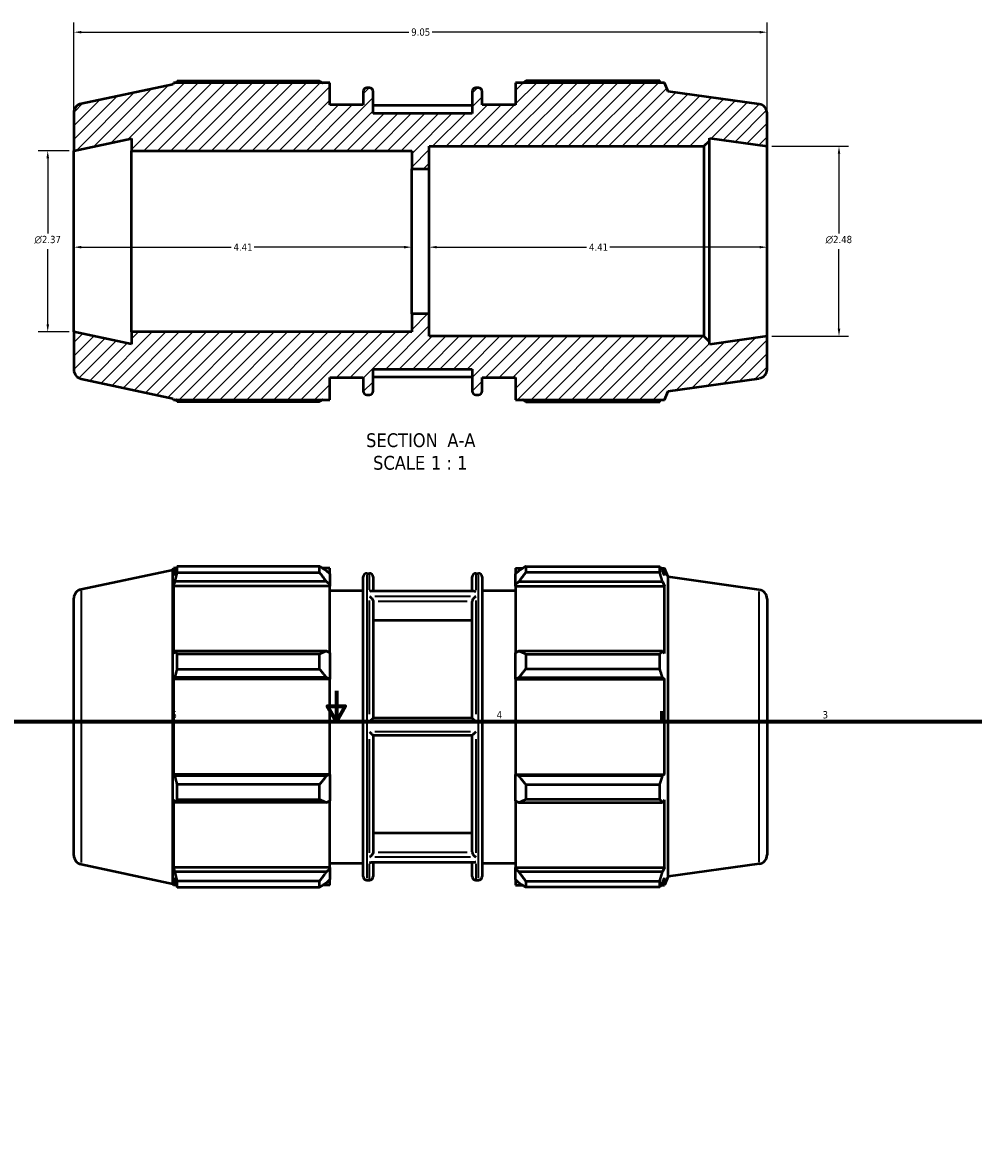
# Model space of a CAD drawing. Header units: inches. Extents: x 0.1 to 43.3, y 0.6 to 30.1.
# Tile 4 of 6: x 12.9 to 25.3, y 15.4 to 30.1. Entities that reach past the tile are written whole.
import ezdxf

# ---------------------------------------------------------------- set-up
doc = ezdxf.new("R2010")
doc.units = ezdxf.units.IN
doc.header["$MEASUREMENT"] = 0
for name, color, linetype, lineweight in [('Border (ANSI)', 7, 'Continuous', 70), ('Dimension (ANSI)', 7, 'Continuous', 25), ('Hatch (ANSI)', 7, 'Continuous', 18), ('Symbol (ANSI)', 7, 'Continuous', 25), ('Visible (ANSI)', 7, 'Continuous', 50), ('Visible Narrow (ANSI)', 7, 'Continuous', 35)]:
    doc.layers.add(name, color=color, linetype=linetype, lineweight=lineweight)
doc.styles.add('Label Text (ANSI)', font='tahoma.ttf')
doc.styles.add('Note Text (ANSI)', font='tahoma.ttf')
doc.dimstyles.new('Default (ANSI)', dxfattribs={"dimtxt": 0.094488, "dimasz": 0.098425, "dimexe": 0.125, "dimexo": 0.0625, "dimgap": 0.031496, "dimtad": 0, "dimtih": 1, "dimtoh": 1, "dimrnd": 1e-08, "dimzin": 4, "dimdsep": 46, "dimtxsty": 'Note Text (ANSI)', "dimcen": 0.09, "dimdle": 0.393701, "dimclrd": 256, "dimclre": 256, "dimclrt": 5, "dimadec": 0, "dimazin": 1, "dimtfac": 1, "dimtofl": 0, "dimtmove": 0, "dimatfit": 3, "dimfxl": 1, "dimtolj": 1, "dimtzin": 4, "dimlwd": -1, "dimlwe": -1, "dimarcsym": 0})

# ---------------------------------------------------------------- blocks, each defined once
blk = doc.blocks.new('Borders Default Border')
at = {"layer": 'Border (ANSI)'}
blk.add_line((21.25, 21), (21.25, 21.134), dxfattribs=at)
at = {"layer": 'Border (ANSI)', "flags": 128}
for points in [[(17, 21.4), (17, 21), (16.885, 21.2), (17.115, 21.2), (17, 21)], [(0.5, 1), (0.5, 21), (33.5, 21), (33.5, 1), (0.5, 1)]]:
    blk.add_lwpolyline(points, dxfattribs=at)
at = {"layer": 'Border (ANSI)', "color": 5, "true_color": 0x0000ff, "char_height": 0.0945, "attachment_point": 7, "style": 'Note Text (ANSI)'}
for s, insert in [('5', (14.847, 21.038)), ('4', (19.092, 21.04)), ('3', (23.346, 21.038))]:
    blk.add_mtext(s, dxfattribs=dict(at, insert=insert))
blk = doc.blocks.new('*D7')
at = {"layer": 'Defpoints', "color": 0, "transparency": 16777216}
for p in [(22.622, 28.508), (22.622, 26.028), (23.56, 26.028)]:
    blk.add_point(p, dxfattribs=at)
at = {"layer": 'Dimension (ANSI)', "transparency": 16777216}
for p, q in [((22.684, 28.508), (23.685, 28.508)), ((23.56, 28.41), (23.56, 27.37)), ((23.56, 26.126), (23.56, 27.165)), ((22.684, 26.028), (23.685, 26.028))]:
    blk.add_line(p, q, dxfattribs=at)
for points in [[(23.544, 28.41), (23.577, 28.41), (23.56, 28.508)], [(23.544, 26.126), (23.577, 26.126), (23.56, 26.028)]]:
    blk.add_solid(points, dxfattribs=at)
at = {"layer": 'Dimension (ANSI)', "color": 5, "transparency": 16777216, "insert": (23.385, 27.339), "char_height": 0.09449, "attachment_point": 1, "style": 'Note Text (ANSI)'}
blk.add_mtext('\\A1;{\\fAIGDT|b0|i0;\\H0.0945;\\ln}\\fTahoma|b0|i0;\\H0.0945;2.48', dxfattribs=at)
blk = doc.blocks.new('*D8')
at = {"layer": 'Defpoints', "color": 0, "transparency": 16777216}
for p in [(22.622, 29.998), (22.622, 28.508), (13.572, 28.451)]:
    blk.add_point(p, dxfattribs=at)
at = {"layer": 'Dimension (ANSI)', "transparency": 16777216}
for p, q in [((13.572, 28.513), (13.572, 30.123)), ((22.622, 28.571), (22.622, 30.123)), ((13.67, 29.998), (17.945, 29.998)), ((22.523, 29.998), (18.249, 29.998))]:
    blk.add_line(p, q, dxfattribs=at)
for points in [[(13.67, 30.014), (13.67, 29.981), (13.572, 29.998)], [(22.523, 30.014), (22.523, 29.981), (22.622, 29.998)]]:
    blk.add_solid(points, dxfattribs=at)
at = {"layer": 'Dimension (ANSI)', "color": 5, "transparency": 16777216, "insert": (17.976, 30.047), "char_height": 0.0945, "attachment_point": 1, "style": 'Note Text (ANSI)'}
blk.add_mtext('\\A1;9.05', dxfattribs=at)
blk = doc.blocks.new('*D9')
at = {"layer": 'Defpoints', "color": 0, "transparency": 16777216}
for p in [(13.572, 27.268), (17.982, 27.268), (17.982, 27.191)]:
    blk.add_point(p, dxfattribs=at)
at = {"layer": 'Dimension (ANSI)', "transparency": 16777216}
for p, q in [((13.67, 27.191), (15.626, 27.191)), ((17.883, 27.191), (15.928, 27.191))]:
    blk.add_line(p, q, dxfattribs=at)
for points in [[(13.67, 27.208), (13.67, 27.175), (13.572, 27.191)], [(17.883, 27.208), (17.883, 27.175), (17.982, 27.191)]]:
    blk.add_solid(points, dxfattribs=at)
at = {"layer": 'Dimension (ANSI)', "color": 5, "transparency": 16777216, "insert": (15.657, 27.239), "char_height": 0.0945, "attachment_point": 1, "style": 'Note Text (ANSI)'}
blk.add_mtext('\\A1;4.41', dxfattribs=at)
blk = doc.blocks.new('*D10')
at = {"layer": 'Defpoints', "color": 0, "transparency": 16777216}
for p in [(18.212, 27.268), (22.622, 27.268), (22.622, 27.191)]:
    blk.add_point(p, dxfattribs=at)
at = {"layer": 'Dimension (ANSI)', "transparency": 16777216}
for p, q in [((18.31, 27.191), (20.266, 27.191)), ((22.523, 27.191), (20.568, 27.191))]:
    blk.add_line(p, q, dxfattribs=at)
for points in [[(18.31, 27.208), (18.31, 27.175), (18.212, 27.191)], [(22.523, 27.208), (22.523, 27.175), (22.622, 27.191)]]:
    blk.add_solid(points, dxfattribs=at)
at = {"layer": 'Dimension (ANSI)', "color": 5, "transparency": 16777216, "insert": (20.297, 27.239), "char_height": 0.0945, "attachment_point": 1, "style": 'Note Text (ANSI)'}
blk.add_mtext('\\A1;4.41', dxfattribs=at)
blk = doc.blocks.new('*D12')
at = {"layer": 'Defpoints', "color": 0, "transparency": 16777216}
for p in [(13.572, 28.451), (13.231, 26.085), (13.572, 26.085)]:
    blk.add_point(p, dxfattribs=at)
at = {"layer": 'Dimension (ANSI)', "transparency": 16777216}
for p, q in [((13.509, 28.451), (13.106, 28.451)), ((13.231, 28.353), (13.231, 27.37)), ((13.231, 26.183), (13.231, 27.165)), ((13.509, 26.085), (13.106, 26.085))]:
    blk.add_line(p, q, dxfattribs=at)
for points in [[(13.215, 28.353), (13.248, 28.353), (13.231, 28.451)], [(13.215, 26.183), (13.248, 26.183), (13.231, 26.085)]]:
    blk.add_solid(points, dxfattribs=at)
at = {"layer": 'Dimension (ANSI)', "color": 5, "transparency": 16777216, "insert": (13.057, 27.339), "char_height": 0.09449, "attachment_point": 1, "style": 'Note Text (ANSI)'}
blk.add_mtext('\\A1;{\\fAIGDT|b0|i0;\\H0.0945;\\ln}\\fTahoma|b0|i0;\\H0.0945;2.37', dxfattribs=at)

msp = doc.modelspace()

# ---------------------------------------------------------------- hatches: boundary and pattern name
at = {"layer": 'Hatch (ANSI)'}
h = msp.add_hatch(dxfattribs=at)
h.set_pattern_fill('ANSI31', color=256, style=0)
edge = h.paths.add_edge_path()
edge.add_ellipse((22.504, 25.596), major_axis=(0.117, 0.016), ratio=1, start_angle=270, end_angle=352)
edge.add_line((22.622, 25.596), (22.622, 26.028))
edge.add_line((22.622, 26.028), (21.868, 25.922))
edge.add_line((21.868, 25.922), (21.868, 25.957))
edge.add_line((21.868, 25.957), (21.797, 26.028))
edge.add_line((21.797, 26.028), (18.212, 26.028))
edge.add_line((18.212, 26.028), (18.212, 26.321))
edge.add_line((18.212, 26.321), (17.982, 26.321))
edge.add_line((17.982, 26.321), (17.982, 26.085))
edge.add_line((17.982, 26.085), (14.326, 26.085))
edge.add_line((14.326, 26.085), (14.326, 25.925))
edge.add_line((14.326, 25.925), (13.572, 26.085))
edge.add_line((13.572, 26.085), (13.572, 25.589))
edge.add_ellipse((13.69, 25.589), major_axis=(0, -0.118), ratio=1, start_angle=270, end_angle=348)
edge.add_line((13.666, 25.473), (14.865, 25.218))
edge.add_line((14.865, 25.218), (14.871, 25.199))
edge.add_line((14.871, 25.199), (16.913, 25.199))
edge.add_line((16.913, 25.199), (16.913, 25.488))
edge.add_line((16.913, 25.488), (17.35, 25.488))
edge.add_line((17.35, 25.488), (17.35, 25.313))
edge.add_ellipse((17.397, 25.313), major_axis=(0, -0.0473), ratio=1, start_angle=270, end_angle=360)
edge.add_line((17.397, 25.265), (17.432, 25.265))
edge.add_ellipse((17.432, 25.313), major_axis=(0.0473, 0), ratio=1, start_angle=270, end_angle=360)
edge.add_line((17.479, 25.313), (17.479, 25.599))
edge.add_line((17.479, 25.599), (18.772, 25.599))
edge.add_line((18.772, 25.599), (18.772, 25.313))
edge.add_ellipse((18.819, 25.313), major_axis=(0, -0.0473), ratio=1, start_angle=270, end_angle=360)
edge.add_line((18.819, 25.265), (18.854, 25.265))
edge.add_ellipse((18.854, 25.313), major_axis=(0.0473, 0), ratio=1, start_angle=270, end_angle=360)
edge.add_line((18.901, 25.313), (18.901, 25.488))
edge.add_line((18.901, 25.488), (19.338, 25.488))
edge.add_line((19.338, 25.488), (19.338, 25.199))
edge.add_line((19.338, 25.199), (21.283, 25.199))
edge.add_line((21.283, 25.199), (21.329, 25.312))
edge.add_line((21.329, 25.312), (22.52, 25.479))
edge = h.paths.add_edge_path()
edge.add_ellipse((22.504, 28.94), major_axis=(0, 0.118), ratio=1, start_angle=270, end_angle=352)
edge.add_line((22.52, 29.057), (21.329, 29.224))
edge.add_line((21.329, 29.224), (21.283, 29.337))
edge.add_line((21.283, 29.337), (19.338, 29.337))
edge.add_line((19.338, 29.337), (19.338, 29.048))
edge.add_line((19.338, 29.048), (18.901, 29.048))
edge.add_line((18.901, 29.048), (18.901, 29.223))
edge.add_ellipse((18.854, 29.223), major_axis=(0, 0.0473), ratio=1, start_angle=270, end_angle=360)
edge.add_line((18.854, 29.27), (18.819, 29.27))
edge.add_ellipse((18.819, 29.223), major_axis=(-0.0473, 0), ratio=1, start_angle=270, end_angle=360)
edge.add_line((18.772, 29.223), (18.772, 28.937))
edge.add_line((18.772, 28.937), (17.479, 28.937))
edge.add_line((17.479, 28.937), (17.479, 29.223))
edge.add_ellipse((17.432, 29.223), major_axis=(0, 0.0473), ratio=1, start_angle=270, end_angle=360)
edge.add_line((17.432, 29.27), (17.397, 29.27))
edge.add_ellipse((17.397, 29.223), major_axis=(-0.0473, 0), ratio=1, start_angle=270, end_angle=360)
edge.add_line((17.35, 29.223), (17.35, 29.048))
edge.add_line((17.35, 29.048), (16.913, 29.048))
edge.add_line((16.913, 29.048), (16.913, 29.337))
edge.add_line((16.913, 29.337), (14.871, 29.337))
edge.add_line((14.871, 29.337), (14.865, 29.317))
edge.add_line((14.865, 29.317), (13.666, 29.062))
edge.add_ellipse((13.69, 28.947), major_axis=(-0.116, -0.025), ratio=1, start_angle=270, end_angle=348)
edge.add_line((13.572, 28.947), (13.572, 28.451))
edge.add_line((13.572, 28.451), (14.326, 28.611))
edge.add_line((14.326, 28.611), (14.326, 28.451))
edge.add_line((14.326, 28.451), (17.982, 28.451))
edge.add_line((17.982, 28.451), (17.982, 28.214))
edge.add_line((17.982, 28.214), (18.212, 28.214))
edge.add_line((18.212, 28.214), (18.212, 28.508))
edge.add_line((18.212, 28.508), (21.797, 28.508))
edge.add_line((21.797, 28.508), (21.868, 28.579))
edge.add_line((21.868, 28.579), (21.868, 28.614))
edge.add_line((21.868, 28.614), (22.622, 28.508))
edge.add_line((22.622, 28.508), (22.622, 28.94))

# ---------------------------------------------------------------- linework, layer by layer
at = {"layer": 'Visible (ANSI)'}
for p, q in [((14.865, 29.317), (13.666, 29.062)), ((14.871, 29.337), (14.865, 29.317)), ((16.913, 29.337), (14.871, 29.337)), ((14.922, 29.361), (16.779, 29.361)), ((16.913, 29.048), (16.913, 29.337)), ((17.432, 29.27), (17.397, 29.27)), ((18.854, 29.27), (18.819, 29.27)), ((21.283, 29.337), (19.338, 29.337)), ((19.338, 29.337), (19.338, 29.048)), ((21.22, 29.361), (19.471, 29.361)), ((21.329, 29.224), (21.283, 29.337)), ((17.35, 29.223), (17.35, 29.048)), ((17.479, 28.937), (17.479, 29.223)), ((18.772, 29.223), (18.772, 28.937)), ((18.901, 29.048), (18.901, 29.223)), ((22.52, 29.057), (21.329, 29.224)), ((13.572, 28.947), (13.572, 28.451)), ((17.35, 29.048), (16.913, 29.048)), ((18.772, 29.04), (17.479, 29.04)), ((18.772, 28.937), (17.479, 28.937)), ((19.338, 29.048), (18.901, 29.048)), ((22.622, 28.508), (22.622, 28.94)), ((13.572, 28.451), (14.326, 28.611)), ((14.326, 28.611), (14.326, 28.451)), ((18.212, 28.214), (18.212, 28.508)), ((18.212, 28.508), (21.797, 28.508)), ((21.797, 28.508), (21.868, 28.579)), ((21.797, 28.508), (21.797, 26.028)), ((21.868, 28.579), (21.868, 28.614)), ((21.868, 28.614), (22.622, 28.508)), ((21.868, 25.957), (21.868, 28.579)), ((22.622, 26.028), (22.622, 28.508)), ((13.572, 26.085), (13.572, 28.451)), ((14.326, 28.451), (17.982, 28.451)), ((14.326, 26.085), (14.326, 28.451)), ((17.982, 28.451), (17.982, 28.214)), ((17.982, 28.214), (18.212, 28.214)), ((17.982, 26.321), (17.982, 28.214)), ((18.212, 26.321), (18.212, 28.214)), ((18.212, 26.321), (17.982, 26.321)), ((17.982, 26.321), (17.982, 26.085)), ((18.212, 26.028), (18.212, 26.321)), ((14.326, 25.925), (13.572, 26.085)), ((13.572, 26.085), (13.572, 25.589)), ((17.982, 26.085), (14.326, 26.085)), ((14.326, 26.085), (14.326, 25.925)), ((21.797, 26.028), (18.212, 26.028)), ((21.868, 25.957), (21.797, 26.028)), ((22.622, 26.028), (21.868, 25.922)), ((22.622, 25.596), (22.622, 26.028)), ((21.868, 25.922), (21.868, 25.957)), ((17.479, 25.313), (17.479, 25.599)), ((17.479, 25.599), (18.772, 25.599)), ((18.772, 25.599), (18.772, 25.313)), ((13.666, 25.473), (14.865, 25.218)), ((16.913, 25.199), (16.913, 25.488)), ((16.913, 25.488), (17.35, 25.488)), ((17.35, 25.488), (17.35, 25.313)), ((18.772, 25.496), (17.479, 25.496)), ((18.901, 25.313), (18.901, 25.488)), ((18.901, 25.488), (19.338, 25.488)), ((19.338, 25.488), (19.338, 25.199)), ((21.329, 25.312), (22.52, 25.479)), ((17.397, 25.265), (17.432, 25.265)), ((18.819, 25.265), (18.854, 25.265)), ((21.283, 25.199), (21.329, 25.312)), ((14.865, 25.218), (14.871, 25.199)), ((14.871, 25.199), (16.913, 25.199)), ((16.779, 25.174), (14.922, 25.174)), ((19.338, 25.199), (21.283, 25.199)), ((19.471, 25.174), (21.22, 25.174)), ((13.666, 22.725), (14.865, 22.98)), ((14.865, 22.98), (14.871, 23)), ((14.865, 18.881), (14.865, 22.98)), ((14.871, 23), (14.871, 22.904)), ((14.909, 23), (14.871, 23)), ((14.893, 22.968), (14.871, 22.904)), ((16.779, 23.024), (14.922, 23.024)), ((14.922, 22.944), (14.922, 23.024)), ((14.922, 22.944), (16.779, 22.944)), ((16.779, 22.944), (16.779, 23.024)), ((16.913, 23), (16.818, 23)), ((16.913, 22.925), (16.868, 22.968)), ((16.913, 22.925), (16.913, 23)), ((16.913, 22.925), (16.913, 22.786)), ((17.35, 18.975), (17.35, 22.886)), ((17.397, 22.933), (17.432, 22.933)), ((17.479, 22.886), (17.479, 22.702)), ((18.772, 22.702), (18.772, 22.886)), ((18.819, 22.933), (18.854, 22.933)), ((18.901, 22.886), (18.901, 18.975)), ((19.338, 23), (19.338, 22.925)), ((19.338, 23), (19.433, 23)), ((19.382, 22.968), (19.338, 22.925)), ((19.338, 22.786), (19.338, 22.925)), ((19.471, 23.024), (19.471, 22.944)), ((19.471, 23.024), (21.22, 23.024)), ((21.22, 22.944), (19.471, 22.944)), ((21.22, 22.944), (21.22, 23.024)), ((21.236, 23), (21.283, 23)), ((21.283, 22.904), (21.256, 22.968)), ((21.283, 22.904), (21.283, 23)), ((21.329, 22.887), (21.283, 23)), ((21.329, 18.974), (21.329, 22.887)), ((22.52, 22.719), (21.329, 22.887)), ((14.871, 22.766), (14.893, 22.825)), ((16.913, 22.766), (14.871, 22.766)), ((14.871, 22.766), (14.871, 21.886)), ((16.868, 22.825), (14.893, 22.825)), ((16.868, 22.825), (16.913, 22.786)), ((16.913, 22.786), (16.913, 22.766)), ((16.913, 21.896), (16.913, 22.766)), ((19.338, 22.786), (19.382, 22.825)), ((19.338, 22.766), (19.338, 22.786)), ((19.338, 22.766), (19.338, 21.896)), ((19.338, 22.766), (21.283, 22.766)), ((19.382, 22.825), (21.256, 22.825)), ((21.256, 22.825), (21.283, 22.766)), ((21.283, 21.886), (21.283, 22.766)), ((13.572, 19.252), (13.572, 22.609)), ((16.913, 22.711), (17.35, 22.711)), ((18.797, 22.702), (17.454, 22.702)), ((18.901, 22.711), (19.338, 22.711)), ((22.622, 22.602), (22.622, 19.259)), ((17.479, 22.565), (17.479, 21.042)), ((18.772, 21.042), (18.772, 22.565)), ((18.772, 22.317), (17.479, 22.317)), ((14.893, 21.917), (14.871, 21.886)), ((16.868, 21.917), (14.893, 21.917)), ((16.779, 21.878), (14.922, 21.878)), ((14.922, 21.684), (14.922, 21.878)), ((16.779, 21.684), (16.779, 21.878)), ((16.913, 21.896), (16.868, 21.917)), ((16.913, 21.896), (16.913, 21.559)), ((19.382, 21.917), (19.338, 21.896)), ((19.338, 21.559), (19.338, 21.896)), ((21.256, 21.917), (19.382, 21.917)), ((19.471, 21.878), (19.471, 21.684)), ((19.471, 21.878), (21.22, 21.878)), ((21.22, 21.684), (21.22, 21.878)), ((21.283, 21.886), (21.256, 21.917)), ((14.871, 21.553), (14.893, 21.573)), ((16.913, 21.553), (14.871, 21.553)), ((14.871, 21.553), (14.871, 20.308)), ((16.868, 21.573), (14.893, 21.573)), ((14.922, 21.684), (16.779, 21.684)), ((16.868, 21.573), (16.913, 21.559)), ((16.913, 21.559), (16.913, 21.553)), ((16.913, 20.308), (16.913, 21.553)), ((19.338, 21.559), (19.382, 21.573)), ((19.338, 21.553), (19.338, 21.559)), ((19.338, 21.553), (19.338, 20.308)), ((19.338, 21.553), (21.283, 21.553)), ((19.382, 21.573), (21.256, 21.573)), ((21.22, 21.684), (19.471, 21.684)), ((21.256, 21.573), (21.283, 21.553)), ((21.283, 20.308), (21.283, 21.553)), ((18.772, 21.042), (17.479, 21.042)), ((17.479, 20.819), (17.479, 19.296)), ((17.479, 20.819), (18.772, 20.819)), ((18.772, 19.296), (18.772, 20.819)), ((16.913, 20.308), (14.871, 20.308)), ((14.893, 20.288), (14.871, 20.308)), ((16.868, 20.288), (14.893, 20.288)), ((16.913, 20.302), (16.868, 20.288)), ((16.913, 20.308), (16.913, 20.302)), ((16.913, 20.302), (16.913, 19.965)), ((19.338, 20.302), (19.338, 20.308)), ((19.338, 20.308), (21.283, 20.308)), ((19.338, 19.965), (19.338, 20.302)), ((19.382, 20.288), (19.338, 20.302)), ((21.256, 20.288), (19.382, 20.288)), ((21.283, 20.308), (21.256, 20.288)), ((16.779, 20.177), (14.922, 20.177)), ((14.922, 19.983), (14.922, 20.177)), ((16.779, 19.983), (16.779, 20.177)), ((19.471, 20.177), (19.471, 19.983)), ((19.471, 20.177), (21.22, 20.177)), ((21.22, 19.983), (21.22, 20.177)), ((14.871, 19.975), (14.893, 19.944)), ((14.871, 19.975), (14.871, 19.095)), ((16.868, 19.944), (14.893, 19.944)), ((14.922, 19.983), (16.779, 19.983)), ((16.868, 19.944), (16.913, 19.965)), ((16.913, 19.095), (16.913, 19.965)), ((19.338, 19.965), (19.338, 19.095)), ((19.338, 19.965), (19.382, 19.944)), ((19.382, 19.944), (21.256, 19.944)), ((21.22, 19.983), (19.471, 19.983)), ((21.256, 19.944), (21.283, 19.975)), ((21.283, 19.095), (21.283, 19.975)), ((17.479, 19.544), (18.772, 19.544)), ((13.666, 19.136), (14.865, 18.881)), ((16.913, 19.095), (14.871, 19.095)), ((14.893, 19.036), (14.871, 19.095)), ((16.913, 19.075), (16.868, 19.036)), ((16.913, 19.151), (17.35, 19.151)), ((16.913, 19.095), (16.913, 19.075)), ((16.913, 19.075), (16.913, 18.936)), ((18.797, 19.159), (17.454, 19.159)), ((17.479, 19.159), (17.479, 18.975)), ((18.772, 18.975), (18.772, 19.159)), ((18.901, 19.151), (19.338, 19.151)), ((19.338, 19.075), (19.338, 19.095)), ((19.338, 19.095), (21.283, 19.095)), ((19.338, 18.936), (19.338, 19.075)), ((19.382, 19.036), (19.338, 19.075)), ((21.283, 19.095), (21.256, 19.036)), ((22.52, 19.142), (21.329, 18.974)), ((14.871, 18.957), (14.893, 18.893)), ((14.871, 18.957), (14.871, 18.861)), ((16.868, 19.036), (14.893, 19.036)), ((16.779, 18.917), (14.922, 18.917)), ((14.922, 18.837), (14.922, 18.917)), ((16.779, 18.837), (16.779, 18.917)), ((16.868, 18.893), (16.913, 18.936)), ((16.913, 18.861), (16.913, 18.936)), ((17.397, 18.928), (17.432, 18.928)), ((18.819, 18.928), (18.854, 18.928)), ((19.338, 18.936), (19.338, 18.861)), ((19.338, 18.936), (19.382, 18.893)), ((21.256, 19.036), (19.382, 19.036)), ((19.471, 18.917), (19.471, 18.837)), ((19.471, 18.917), (21.22, 18.917)), ((21.22, 18.837), (21.22, 18.917)), ((21.256, 18.893), (21.283, 18.957)), ((21.329, 18.974), (21.283, 18.861)), ((21.283, 18.861), (21.283, 18.957)), ((14.865, 18.881), (14.871, 18.861)), ((14.909, 18.861), (14.871, 18.861)), ((14.922, 18.837), (16.779, 18.837)), ((16.913, 18.861), (16.818, 18.861)), ((19.338, 18.861), (19.433, 18.861)), ((21.22, 18.837), (19.471, 18.837)), ((21.236, 18.861), (21.283, 18.861))]:
    msp.add_line(p, q, dxfattribs=at)
for centre, radius, start, end in [((17.397, 29.223), 0.0473, 90, 180), ((17.432, 29.223), 0.0473, 0, 90), ((18.819, 29.223), 0.0473, 90, 180), ((18.854, 29.223), 0.0473, 0, 90), ((13.69, 28.947), 0.118, 102, 180), ((22.504, 28.94), 0.118, 0, 82), ((13.69, 25.589), 0.118, 180, 258), ((22.504, 25.596), 0.118, 278, 0), ((17.397, 25.313), 0.0473, 180, 270), ((17.432, 25.313), 0.0473, 270, 0), ((18.819, 25.313), 0.0473, 180, 270), ((18.854, 25.313), 0.0473, 270, 0), ((17.397, 22.886), 0.0473, 90, 180), ((17.432, 22.886), 0.0473, 0, 90), ((18.819, 22.886), 0.0473, 90, 180), ((18.854, 22.886), 0.0473, 0, 90), ((13.69, 22.609), 0.118, 102, 180), ((22.504, 22.602), 0.118, 0, 82), ((13.69, 19.252), 0.118, 180, 258), ((22.504, 19.259), 0.118, 278, 0), ((17.397, 18.975), 0.0473, 180, 270), ((17.432, 18.975), 0.0473, 270, 0), ((18.819, 18.975), 0.0473, 180, 270), ((18.854, 18.975), 0.0473, 270, 0)]:
    msp.add_arc(centre, radius, start, end, dxfattribs=at)
for points, weights in [([(14.909, 29.337), (14.915, 29.349), (14.922, 29.361)], [1.0005679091, 1.0003580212, 1]), ([(16.779, 29.361), (16.799, 29.349), (16.818, 29.337)], [1.01579847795, 1.01385187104, 1.01175907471]), ([(19.433, 29.337), (19.452, 29.349), (19.471, 29.361)], [1.01134194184, 1.01335281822, 1.01521726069]), ([(21.236, 29.337), (21.228, 29.349), (21.22, 29.361)], [1.00100495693, 1.00057647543, 1]), ([(14.922, 25.174), (14.915, 25.187), (14.909, 25.199)], [1, 1.0003580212, 1.0005679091]), ([(16.818, 25.199), (16.799, 25.187), (16.779, 25.174)], [1.01175907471, 1.01385187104, 1.01579847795]), ([(19.471, 25.174), (19.452, 25.187), (19.433, 25.199)], [1.01521726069, 1.01335281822, 1.01134194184]), ([(21.22, 25.174), (21.228, 25.187), (21.236, 25.199)], [1, 1.00057647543, 1.00100495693]), ([(14.922, 23.024), (14.907, 22.995), (14.893, 22.968)], [1, 1.00084079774, 1.00086460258]), ([(14.893, 22.825), (14.907, 22.883), (14.922, 22.944)], [1.00086460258, 1.00084079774, 1]), ([(16.868, 22.968), (16.826, 22.995), (16.779, 23.024)], [1.005882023, 1.01124092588, 1.01579847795]), ([(16.779, 22.944), (16.826, 22.883), (16.868, 22.825)], [1.01579847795, 1.01124092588, 1.005882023]), ([(19.471, 23.024), (19.425, 22.995), (19.382, 22.968)], [1.01521726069, 1.01085161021, 1.00568309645]), ([(19.382, 22.825), (19.425, 22.883), (19.471, 22.944)], [1.00568309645, 1.01085161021, 1.01521726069]), ([(21.22, 23.024), (21.239, 22.995), (21.256, 22.968)], [1, 1.00135422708, 1.00189174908]), ([(21.256, 22.825), (21.239, 22.883), (21.22, 22.944)], [1.00189174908, 1.00135422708, 1]), ([(14.922, 21.878), (14.907, 21.898), (14.893, 21.917)], [1, 1.00084079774, 1.00086460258]), ([(16.868, 21.917), (16.826, 21.898), (16.779, 21.878)], [1.005882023, 1.01124092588, 1.01579847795]), ([(19.471, 21.878), (19.425, 21.898), (19.382, 21.917)], [1.01521726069, 1.01085161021, 1.00568309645]), ([(21.22, 21.878), (21.239, 21.898), (21.256, 21.917)], [1, 1.00135422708, 1.00189174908]), ([(14.893, 21.573), (14.907, 21.627), (14.922, 21.684)], [1.00086460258, 1.00084079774, 1]), ([(16.779, 21.684), (16.826, 21.627), (16.868, 21.573)], [1.01579847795, 1.01124092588, 1.005882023]), ([(19.382, 21.573), (19.425, 21.627), (19.471, 21.684)], [1.00568309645, 1.01085161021, 1.01521726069]), ([(21.256, 21.573), (21.239, 21.627), (21.22, 21.684)], [1.00189174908, 1.00135422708, 1]), ([(14.922, 20.177), (14.907, 20.234), (14.893, 20.288)], [1, 1.00084079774, 1.00086460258]), ([(16.868, 20.288), (16.826, 20.234), (16.779, 20.177)], [1.005882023, 1.01124092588, 1.01579847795]), ([(19.471, 20.177), (19.425, 20.234), (19.382, 20.288)], [1.01521726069, 1.01085161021, 1.00568309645]), ([(21.22, 20.177), (21.239, 20.234), (21.256, 20.288)], [1, 1.00135422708, 1.00189174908]), ([(14.893, 19.944), (14.907, 19.963), (14.922, 19.983)], [1.00086460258, 1.00084079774, 1]), ([(16.779, 19.983), (16.826, 19.963), (16.868, 19.944)], [1.01579847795, 1.01124092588, 1.005882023]), ([(19.382, 19.944), (19.425, 19.963), (19.471, 19.983)], [1.00568309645, 1.01085161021, 1.01521726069]), ([(21.256, 19.944), (21.239, 19.963), (21.22, 19.983)], [1.00189174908, 1.00135422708, 1]), ([(14.922, 18.917), (14.907, 18.978), (14.893, 19.036)], [1, 1.00084079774, 1.00086460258]), ([(16.868, 19.036), (16.826, 18.978), (16.779, 18.917)], [1.005882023, 1.01124092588, 1.01579847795]), ([(19.471, 18.917), (19.425, 18.978), (19.382, 19.036)], [1.01521726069, 1.01085161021, 1.00568309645]), ([(21.22, 18.917), (21.239, 18.978), (21.256, 19.036)], [1, 1.00135422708, 1.00189174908]), ([(14.893, 18.893), (14.907, 18.866), (14.922, 18.837)], [1.00086460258, 1.00084079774, 1]), ([(16.779, 18.837), (16.826, 18.866), (16.868, 18.893)], [1.01579847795, 1.01124092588, 1.005882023]), ([(19.382, 18.893), (19.425, 18.866), (19.471, 18.837)], [1.00568309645, 1.01085161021, 1.01521726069]), ([(21.256, 18.893), (21.239, 18.866), (21.22, 18.837)], [1.00189174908, 1.00135422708, 1])]:
    msp.add_rational_spline(points, weights, degree=2, dxfattribs=at)
for points, knots in [([(17.454, 22.702), (17.451, 22.702), (17.449, 22.702), (17.442, 22.701), (17.437, 22.699), (17.432, 22.697), (17.432, 22.697), (17.432, 22.697)], [0.44264843, 0.44264843, 0.44264843, 0.44264843, 0.47593709, 0.47593709, 0.5413905, 0.5413905, 0.54224488, 0.54224488, 0.54224488, 0.54224488]), ([(17.432, 22.631), (17.432, 22.631), (17.432, 22.631), (17.437, 22.628), (17.442, 22.625), (17.451, 22.617), (17.456, 22.613), (17.464, 22.603), (17.468, 22.597), (17.474, 22.587), (17.476, 22.582), (17.478, 22.574), (17.479, 22.57), (17.479, 22.567)], [-0.0006974, -0.0006974, -0.0006974, -0.0006974, 0, 0, 0.0534262, 0.0534262, 0.1043647, 0.1043647, 0.1568527, 0.1568527, 0.1961528, 0.1961528, 0.2255988, 0.2255988, 0.2255988, 0.2255988]), ([(18.819, 22.631), (18.819, 22.631), (18.819, 22.631), (18.813, 22.628), (18.806, 22.623), (18.795, 22.613), (18.79, 22.607), (18.782, 22.597), (18.78, 22.592), (18.775, 22.583), (18.774, 22.578), (18.772, 22.571), (18.772, 22.569), (18.772, 22.567)], [-0.2524817, -0.2524817, -0.2524817, -0.2524817, -0.2518518, -0.2518518, -0.1828399, -0.1828399, -0.1256333, -0.1256333, -0.0842858, -0.0842858, -0.0458906, -0.0458906, -0.0284216, -0.0284216, -0.0284216, -0.0284216]), ([(18.797, 22.702), (18.8, 22.702), (18.802, 22.702), (18.81, 22.7), (18.814, 22.699), (18.819, 22.697), (18.819, 22.697), (18.819, 22.697)], [-0.08080222, -0.08080222, -0.08080222, -0.08080222, -0.05118717, -0.05118717, 0, 0, 0.00049495, 0.00049495, 0.00049495, 0.00049495]), ([(17.479, 21.042), (17.479, 21.042), (17.478, 21.041), (17.476, 21.039), (17.474, 21.037), (17.468, 21.032), (17.464, 21.028), (17.456, 21.02), (17.451, 21.015), (17.442, 21.006), (17.437, 21.001), (17.432, 20.996), (17.432, 20.996), (17.432, 20.996)], [0.2650051, 0.2650051, 0.2650051, 0.2650051, 0.3010799, 0.3010799, 0.3492273, 0.3492273, 0.4135313, 0.4135313, 0.4759371, 0.4759371, 0.5413905, 0.5413905, 0.5422449, 0.5422449, 0.5422449, 0.5422449]), ([(18.772, 21.042), (18.772, 21.042), (18.773, 21.041), (18.776, 21.038), (18.778, 21.036), (18.784, 21.031), (18.788, 21.027), (18.796, 21.019), (18.8, 21.015), (18.81, 21.006), (18.814, 21.001), (18.819, 20.996), (18.819, 20.996), (18.819, 20.996)], [-0.2256423, -0.2256423, -0.2256423, -0.2256423, -0.1893829, -0.1893829, -0.1517795, -0.1517795, -0.1022985, -0.1022985, -0.0506283, -0.0506283, 0, 0, 0.0005867, 0.0005867, 0.0005867, 0.0005867]), ([(17.432, 20.865), (17.432, 20.865), (17.432, 20.865), (17.437, 20.86), (17.442, 20.855), (17.451, 20.846), (17.456, 20.841), (17.464, 20.833), (17.468, 20.829), (17.474, 20.824), (17.476, 20.822), (17.478, 20.82), (17.479, 20.819), (17.479, 20.819)], [-0.0006974, -0.0006974, -0.0006974, -0.0006974, 0, 0, 0.0534262, 0.0534262, 0.1043647, 0.1043647, 0.1568527, 0.1568527, 0.1961528, 0.1961528, 0.2255988, 0.2255988, 0.2255988, 0.2255988]), ([(18.819, 20.865), (18.819, 20.865), (18.819, 20.865), (18.814, 20.86), (18.81, 20.855), (18.8, 20.846), (18.796, 20.842), (18.788, 20.834), (18.784, 20.83), (18.778, 20.825), (18.776, 20.823), (18.773, 20.82), (18.772, 20.819), (18.772, 20.819)], [-0.2242536, -0.2242536, -0.2242536, -0.2242536, -0.223672, -0.223672, -0.1734858, -0.1734858, -0.1222668, -0.1222668, -0.0732179, -0.0732179, -0.0359428, -0.0359428, 0, 0, 0, 0]), ([(17.479, 19.294), (17.479, 19.291), (17.478, 19.287), (17.476, 19.279), (17.474, 19.274), (17.468, 19.264), (17.464, 19.258), (17.456, 19.248), (17.451, 19.244), (17.442, 19.236), (17.437, 19.233), (17.432, 19.23), (17.432, 19.23), (17.432, 19.23)], [0.2650051, 0.2650051, 0.2650051, 0.2650051, 0.3010799, 0.3010799, 0.3492273, 0.3492273, 0.4135313, 0.4135313, 0.4759371, 0.4759371, 0.5413905, 0.5413905, 0.5422449, 0.5422449, 0.5422449, 0.5422449]), ([(18.772, 19.294), (18.772, 19.292), (18.772, 19.29), (18.774, 19.283), (18.775, 19.278), (18.78, 19.269), (18.782, 19.264), (18.79, 19.254), (18.795, 19.248), (18.806, 19.238), (18.813, 19.234), (18.819, 19.23), (18.819, 19.23), (18.819, 19.23)], [-0.2256721, -0.2256721, -0.2256721, -0.2256721, -0.2080278, -0.2080278, -0.1692473, -0.1692473, -0.1274849, -0.1274849, -0.0697044, -0.0697044, 0, 0, 0.0006362, 0.0006362, 0.0006362, 0.0006362]), ([(17.432, 19.164), (17.432, 19.164), (17.432, 19.164), (17.437, 19.162), (17.442, 19.16), (17.449, 19.159), (17.451, 19.159), (17.454, 19.159)], [-0.00069738, -0.00069738, -0.00069738, -0.00069738, 0, 0, 0.05342616, 0.05342616, 0.08059793, 0.08059793, 0.08059793, 0.08059793]), ([(18.819, 19.164), (18.819, 19.164), (18.819, 19.164), (18.814, 19.162), (18.81, 19.161), (18.802, 19.159), (18.8, 19.159), (18.797, 19.159)], [-0.22420341, -0.22420341, -0.22420341, -0.22420341, -0.22371287, -0.22371287, -0.17298236, -0.17298236, -0.14363151, -0.14363151, -0.14363151, -0.14363151])]:
    msp.add_open_spline(points, degree=3, knots=knots, dxfattribs=at)
for points in [[(17.479, 22.567), (17.479, 22.567), (17.479, 22.566), (17.479, 22.565)], [(18.772, 22.567), (18.772, 22.567), (18.772, 22.566), (18.772, 22.565)], [(17.479, 19.296), (17.479, 19.295), (17.479, 19.294), (17.479, 19.294)], [(18.772, 19.296), (18.772, 19.295), (18.772, 19.294), (18.772, 19.294)]]:
    msp.add_open_spline(points, degree=3, dxfattribs=at)
at = {"layer": 'Visible Narrow (ANSI)'}
for p, q in [((17.397, 22.908), (17.397, 18.953)), ((17.432, 22.719), (17.432, 22.932)), ((18.819, 22.932), (18.819, 22.719)), ((18.854, 18.953), (18.854, 22.908)), ((13.666, 22.703), (13.666, 19.158)), ((18.75, 22.697), (17.501, 22.697)), ((18.75, 22.631), (17.501, 22.631)), ((22.52, 19.164), (22.52, 22.697)), ((17.432, 21.094), (17.432, 22.577)), ((18.707, 22.567), (17.544, 22.567)), ((18.819, 22.577), (18.819, 21.094)), ((18.75, 20.996), (17.501, 20.996)), ((18.75, 20.865), (17.501, 20.865)), ((17.432, 19.284), (17.432, 20.767)), ((18.819, 20.767), (18.819, 19.284)), ((18.75, 19.23), (17.501, 19.23)), ((17.544, 19.294), (18.707, 19.294)), ((17.432, 18.929), (17.432, 19.142)), ((18.75, 19.164), (17.501, 19.164)), ((18.819, 19.142), (18.819, 18.929))]:
    msp.add_line(p, q, dxfattribs=at)

# ---------------------------------------------------------------- block references
msp.add_blockref('Borders Default Border', (0, 0))

# ---------------------------------------------------------------- texts
at = {"layer": 'Symbol (ANSI)', "char_height": 0.18, "attachment_point": 7, "style": 'Label Text (ANSI)'}
for s, insert in [('SECTION', (17.387, 24.578)), (' A-A', (18.38, 24.582)), ('SCALE', (17.478, 24.283)), (' 1 : 1', (18.166, 24.286))]:
    msp.add_mtext(s, dxfattribs=dict(at, insert=insert))

# ---------------------------------------------------------------- dimensions: what is measured, and where the dimension line sits
at = {"layer": 'Dimension (ANSI)'}
for base, p1, p2, override, picture, middle in [((22.622, 29.998), (13.572, 28.451), (22.622, 28.508), {"dimgap": 0.031496, "dimtih": 0, "dimtoh": 0, "dimdec": 2, "dimtol": 0, "dimlim": 0, "dimtp": 0, "dimtm": 0, "dimtdec": 2, "dimatfit": 1}, '*D8', (18.097, 29.998)), ((17.982, 27.191), (13.572, 27.268), (17.982, 27.268), {"dimgap": 0.031496, "dimtih": 0, "dimtoh": 0, "dimdec": 2, "dimse1": 1, "dimse2": 1, "dimtol": 0, "dimlim": 0, "dimtp": 0, "dimtm": 0, "dimtdec": 2, "dimatfit": 1}, '*D9', (15.777, 27.191)), ((22.622, 27.191), (18.212, 27.268), (22.622, 27.268), {"dimgap": 0.031496, "dimtih": 0, "dimtoh": 0, "dimdec": 2, "dimse1": 1, "dimse2": 1, "dimtol": 0, "dimlim": 0, "dimtp": 0, "dimtm": 0, "dimtdec": 2, "dimatfit": 1}, '*D10', (20.417, 27.191))]:
    dim = msp.add_linear_dim(base=base, p1=p1, p2=p2, angle=180, dimstyle='Default (ANSI)', override=override, dxfattribs=at)
    dim.commit()
    dim.dimension.update_dxf_attribs({"geometry": picture, "text_midpoint": middle, "dimtype": 160})
for base, p1, p2, picture, middle in [((23.56, 26.028), (22.622, 28.508), (22.622, 26.028), '*D7', (23.56, 27.268)), ((13.231, 26.085), (13.572, 28.451), (13.572, 26.085), '*D12', (13.231, 27.268))]:
    dim = msp.add_linear_dim(base=base, p1=p1, p2=p2, angle=90, text='{\\fAIGDT|b0|i0;\\H0.0945;\\ln}\\fTahoma|b0|i0;\\H0.0945;<>', dimstyle='Default (ANSI)', override={"dimgap": 0.031496, "dimdec": 2, "dimtol": 0, "dimlim": 0, "dimtp": 0, "dimtm": 0, "dimtdec": 2, "dimatfit": 1}, dxfattribs=at)
    dim.commit()
    dim.dimension.update_dxf_attribs({"geometry": picture, "text_midpoint": middle, "dimtype": 160})

doc.saveas('drawing.dxf')
